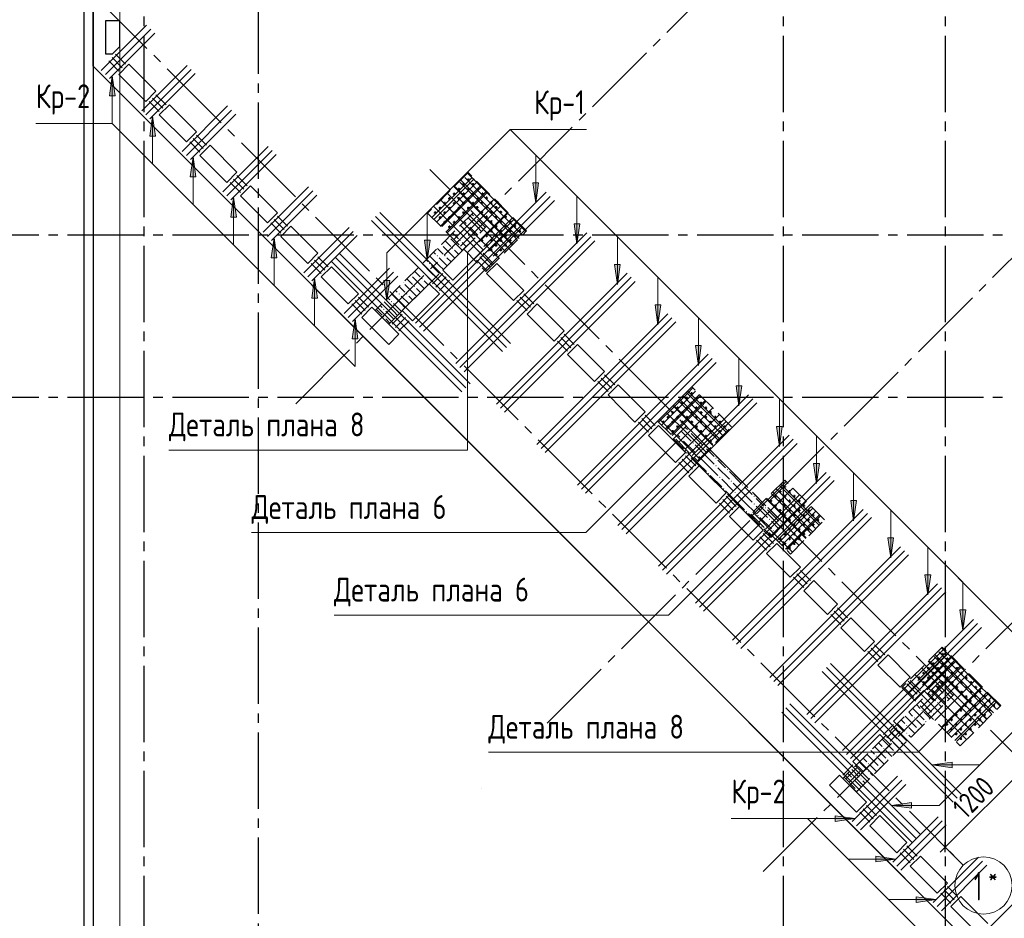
# Model space of a CAD drawing. Header units: millimetres. Extents: x 0 to 43617, y 0 to 59400.
# Tile 4 of 31: x 6624 to 16943, y 11874 to 21288. Entities that reach past the tile are written whole.
import ezdxf

# ---------------------------------------------------------------- set-up
doc = ezdxf.new("R2010")
doc.units = ezdxf.units.MM
doc.linetypes.add('______2', pattern=[270, 200, -70])
doc.linetypes.add('______5', pattern=[1100, 800, -100, 100, -100])
for name, color, linetype, lineweight in [('S1 Стержни арматуры фон', 7, 'Continuous', 25), ('Standard', 7, 'Continuous', 25), ('Вспомогательная арматура', 7, 'Continuous', 25), ('ЖБ Пилон', 180, 'Continuous', 25), ('Оси', 40, '______5', 18), ('Позиционная метка номер позиции', 7, 'Continuous', 13), ('Поперечная арматура', 7, 'Continuous', 25), ('Поперечное армирование AW фон', 7, 'Continuous', 25), ('Примечания', 7, 'Continuous', 25)]:
    doc.layers.add(name, color=color, linetype=linetype, lineweight=lineweight)
doc.layers.add('ЖБ Перекрытие верхний уровень', color=7, linetype='Continuous', lineweight=25, true_color=0xe0e0ff)
doc.styles.add('GOST 2.304-81', font='txt')
doc.styles.add('ISOCPEUR', font='txt')

msp = doc.modelspace()

# ---------------------------------------------------------------- hatches: boundary and pattern name
at = {"layer": 'ЖБ Пилон', "linetype": 'Continuous', "lineweight": 18, "transparency": 33554687}
for points in [[(11394, 19213), (11401, 19220), (11407, 19213), (11401, 19207)], [(11314, 19133), (11321, 19140), (11327, 19133), (11321, 19127)], [(11126, 19015), (11127, 19013), (11121, 19007), (11119, 19009)], [(11234, 19053), (11241, 19060), (11247, 19053), (11241, 19047)], [(11046, 18935), (11047, 18933), (11041, 18927), (11039, 18929)], [(11154, 18893), (11161, 18900), (11167, 18893), (11161, 18887)], [(11234, 18973), (11241, 18980), (11247, 18973), (11241, 18967)], [(10994, 18813), (11001, 18820), (11007, 18813), (11001, 18807)], [(11074, 18813), (11081, 18820), (11087, 18813), (11081, 18807)], [(10914, 18733), (10921, 18740), (10927, 18733), (10921, 18727)], [(10726, 18615), (10727, 18613), (10721, 18607), (10719, 18609)], [(10834, 18653), (10841, 18660), (10847, 18653), (10841, 18647)], [(10834, 18573), (10841, 18580), (10847, 18573), (10841, 18567)], [(10646, 18535), (10647, 18533), (10641, 18527), (10639, 18529)], [(10754, 18493), (10761, 18500), (10767, 18493), (10761, 18487)], [(10594, 18413), (10601, 18420), (10607, 18413), (10601, 18407)], [(10674, 18413), (10681, 18420), (10687, 18413), (10681, 18407)], [(10514, 18333), (10521, 18340), (10527, 18333), (10521, 18327)], [(10434, 18253), (10441, 18260), (10447, 18253), (10441, 18247)], [(10434, 18173), (10441, 18180), (10447, 18173), (10441, 18167)], [(13634, 16973), (13641, 16980), (13647, 16973), (13641, 16967)], [(13554, 16893), (13561, 16900), (13567, 16893), (13561, 16887)], [(13674, 16853), (13681, 16860), (13687, 16853), (13681, 16847)], [(13594, 16773), (13601, 16780), (13607, 16773), (13601, 16767)], [(13714, 16733), (13721, 16740), (13727, 16733), (13721, 16727)], [(13794, 16813), (13801, 16820), (13807, 16813), (13801, 16807)], [(13914, 16693), (13921, 16700), (13927, 16693), (13921, 16687)], [(13914, 16613), (13921, 16620), (13927, 16613), (13921, 16607)], [(13834, 16533), (13841, 16540), (13847, 16533), (13841, 16527)], [(14034, 16573), (14041, 16580), (14047, 16573), (14041, 16567)], [(13954, 16493), (13961, 16500), (13967, 16493), (13961, 16487)], [(14074, 16453), (14081, 16460), (14087, 16453), (14081, 16447)], [(14194, 16413), (14201, 16420), (14207, 16413), (14201, 16407)], [(13994, 16373), (14001, 16380), (14007, 16373), (14001, 16367)], [(14114, 16333), (14121, 16340), (14127, 16333), (14121, 16327)], [(14314, 16293), (14321, 16300), (14327, 16293), (14321, 16287)], [(14314, 16213), (14321, 16220), (14327, 16213), (14321, 16207)], [(14234, 16133), (14241, 16140), (14247, 16133), (14241, 16127)], [(14354, 16093), (14361, 16100), (14367, 16093), (14361, 16087)], [(14434, 16173), (14441, 16180), (14447, 16173), (14441, 16167)], [(14474, 16053), (14481, 16060), (14487, 16053), (14481, 16047)], [(14594, 16013), (14601, 16020), (14607, 16013), (14601, 16007)], [(14394, 15973), (14401, 15980), (14407, 15973), (14401, 15967)], [(14514, 15933), (14521, 15940), (14527, 15933), (14521, 15927)], [(16314, 14293), (16321, 14300), (16327, 14293), (16321, 14287)], [(16154, 14133), (16161, 14140), (16167, 14133), (16161, 14127)], [(16234, 14133), (16241, 14140), (16247, 14133), (16241, 14127)], [(16314, 14213), (16321, 14220), (16327, 14213), (16321, 14207)], [(16074, 14053), (16081, 14060), (16087, 14053), (16081, 14047)], [(15994, 13973), (16001, 13980), (16007, 13973), (16001, 13967)], [(16114, 13933), (16121, 13940), (16127, 13933), (16121, 13927)], [(16194, 14013), (16201, 14020), (16207, 14013), (16201, 14007)], [(15914, 13893), (15921, 13900), (15927, 13893), (15921, 13887)], [(16034, 13853), (16041, 13860), (16047, 13853), (16041, 13847)], [(15754, 13733), (15761, 13740), (15767, 13733), (15761, 13727)], [(15834, 13733), (15841, 13740), (15847, 13733), (15841, 13727)], [(15914, 13813), (15921, 13820), (15927, 13813), (15921, 13807)], [(15674, 13653), (15681, 13660), (15687, 13653), (15681, 13647)], [(15594, 13573), (15601, 13580), (15607, 13573), (15601, 13567)], [(15714, 13533), (15721, 13540), (15727, 13533), (15721, 13527)], [(15794, 13613), (15801, 13620), (15807, 13613), (15801, 13607)], [(15514, 13493), (15521, 13500), (15527, 13493), (15521, 13487)], [(15514, 13413), (15521, 13420), (15527, 13413), (15521, 13407)], [(15634, 13453), (15641, 13460), (15647, 13453), (15641, 13447)], [(15354, 13333), (15361, 13340), (15367, 13333), (15361, 13327)], [(15434, 13333), (15441, 13340), (15447, 13333), (15441, 13327)], [(15394, 13213), (15401, 13220), (15407, 13213), (15401, 13207)]]:
    msp.add_hatch(color=7, dxfattribs=at).paths.add_polyline_path(points, flags=16)
at = {"layer": 'Позиционная метка номер позиции', "linetype": 'Continuous', "lineweight": 13, "transparency": 33554687}
for points in [[(7563, 20491), (7593, 20701), (7623, 20491)], [(7987, 20067), (8017, 20277), (8047, 20067)], [(8411, 19642), (8441, 19852), (8471, 19642)], [(12062, 19580), (12032, 19370), (12002, 19580)], [(8836, 19218), (8866, 19428), (8896, 19218)], [(12494, 19148), (12464, 18938), (12434, 19148)], [(12494, 19148), (12464, 18938), (12434, 19148)], [(9260, 18794), (9290, 19004), (9320, 18794)], [(10925, 18979), (10895, 18769), (10865, 18979)], [(12918, 18724), (12888, 18514), (12858, 18724)], [(9684, 18370), (9714, 18580), (9744, 18370)], [(10501, 18555), (10471, 18345), (10441, 18555)], [(10501, 18555), (10471, 18345), (10441, 18555)], [(13342, 18300), (13312, 18090), (13282, 18300)], [(10109, 17945), (10139, 18155), (10169, 17945)], [(10109, 17945), (10139, 18155), (10169, 17945)], [(13766, 17876), (13736, 17666), (13706, 17876)], [(14191, 17451), (14161, 17241), (14131, 17451)], [(14615, 17027), (14585, 16817), (14555, 17027)], [(15004, 16638), (14974, 16428), (14944, 16638)], [(15393, 16249), (15363, 16039), (15333, 16249)], [(15782, 15860), (15752, 15650), (15722, 15860)], [(16171, 15471), (16141, 15261), (16111, 15471)], [(16538, 15104), (16508, 14894), (16478, 15104)], [(16395, 13450), (16185, 13480), (16395, 13510)], [(15970, 13026), (15760, 13056), (15970, 13086)], [(15970, 13026), (15760, 13056), (15970, 13086)], [(15970, 13026), (15760, 13056), (15970, 13086)], [(15171, 12948), (15381, 12918), (15171, 12888)], [(15171, 12948), (15381, 12918), (15171, 12888)], [(15595, 12524), (15805, 12494), (15595, 12464)], [(16019, 12100), (16229, 12070), (16019, 12040)]]:
    msp.add_hatch(color=7, dxfattribs=at).paths.add_polyline_path(points, flags=16)

# ---------------------------------------------------------------- linework, layer by layer
at = {"layer": 'S1 Стержни арматуры фон', "color": 7, "linetype": 'Continuous', "lineweight": 35, "transparency": 33554687}
for p, q in [((7479, 20757), (7954, 21232)), ((7522, 20714), (7997, 21190)), ((7564, 20672), (8039, 21147)), ((7903, 20333), (8379, 20808)), ((7946, 20290), (8421, 20765)), ((7988, 20248), (8463, 20723)), ((8328, 19908), (8803, 20384)), ((8370, 19866), (8845, 20341)), ((8413, 19823), (8888, 20299)), ((8752, 19484), (9227, 19959)), ((8794, 19442), (9270, 19917)), ((8837, 19399), (9312, 19874)), ((9176, 19060), (9651, 19535)), ((9219, 19017), (9694, 19493)), ((9261, 18975), (9736, 19450)), ((10771, 18109), (12142, 19480)), ((10771, 18109), (12142, 19480)), ((10814, 18067), (12184, 19437)), ((10814, 18067), (12184, 19437)), ((10856, 18025), (12227, 19395)), ((10856, 18025), (12227, 19395)), ((11725, 17855), (10354, 19225)), ((11725, 17855), (10354, 19225)), ((11767, 17897), (10397, 19268)), ((11767, 17897), (10397, 19268)), ((9601, 18636), (10076, 19111)), ((11682, 17812), (10312, 19183)), ((11682, 17812), (10312, 19183)), ((9643, 18593), (10118, 19068)), ((9685, 18551), (10161, 19026)), ((11196, 17685), (12566, 19056)), ((11196, 17685), (12566, 19056)), ((11238, 17643), (12609, 19013)), ((11238, 17643), (12609, 19013)), ((11281, 17600), (12651, 18971)), ((11281, 17600), (12651, 18971)), ((11300, 17431), (9930, 18801)), ((11300, 17431), (9930, 18801)), ((11343, 17473), (9972, 18843)), ((11343, 17473), (9972, 18843)), ((11258, 17388), (9888, 18759)), ((11258, 17388), (9888, 18759)), ((10025, 18211), (10500, 18686)), ((10067, 18169), (10542, 18644)), ((10110, 18126), (10585, 18602)), ((11620, 17261), (12990, 18631)), ((11620, 17261), (12990, 18631)), ((11662, 17218), (13033, 18589)), ((11662, 17218), (13033, 18589)), ((11705, 17176), (13075, 18546)), ((11705, 17176), (13075, 18546)), ((12044, 16837), (13415, 18207)), ((12044, 16837), (13415, 18207)), ((12087, 16794), (13457, 18165)), ((12087, 16794), (13457, 18165)), ((12129, 16752), (13499, 18122)), ((12129, 16752), (13499, 18122)), ((12469, 16412), (13839, 17783)), ((12469, 16412), (13839, 17783)), ((12511, 16370), (13881, 17740)), ((12511, 16370), (13881, 17740)), ((12553, 16328), (13924, 17698)), ((12553, 16328), (13924, 17698)), ((12893, 15988), (14263, 17358)), ((12893, 15988), (14263, 17358)), ((12935, 15946), (14306, 17316)), ((12935, 15946), (14306, 17316)), ((12978, 15903), (14348, 17274)), ((12978, 15903), (14348, 17274)), ((13317, 15564), (14687, 16934)), ((13317, 15564), (14687, 16934)), ((13359, 15521), (14730, 16892)), ((13359, 15521), (14730, 16892)), ((13402, 15479), (14772, 16849)), ((13402, 15479), (14772, 16849)), ((13706, 15175), (15076, 16545)), ((13706, 15175), (15076, 16545)), ((13748, 15133), (15119, 16503)), ((13748, 15133), (15119, 16503)), ((13791, 15090), (15161, 16460)), ((13791, 15090), (15161, 16460)), ((14095, 14786), (15465, 16156)), ((14095, 14786), (15465, 16156)), ((14137, 14744), (15508, 16114)), ((14137, 14744), (15508, 16114)), ((14180, 14701), (15550, 16072)), ((14180, 14701), (15550, 16072)), ((14484, 14397), (15854, 15767)), ((14484, 14397), (15854, 15767)), ((14526, 14355), (15897, 15725)), ((14526, 14355), (15897, 15725)), ((14569, 14312), (15939, 15683)), ((14569, 14312), (15939, 15683)), ((14873, 14008), (16243, 15379)), ((14873, 14008), (16243, 15379)), ((14915, 13966), (16285, 15336)), ((14915, 13966), (16285, 15336)), ((14958, 13923), (16328, 15294)), ((14958, 13923), (16328, 15294)), ((15247, 13633), (16618, 15004)), ((15247, 13633), (16618, 15004)), ((15290, 13591), (16660, 14961)), ((15290, 13591), (16660, 14961)), ((15332, 13549), (16703, 14919)), ((15332, 13549), (16703, 14919)), ((16406, 13089), (15035, 14459)), ((16406, 13089), (15035, 14459)), ((16448, 13131), (15078, 14502)), ((16448, 13131), (15078, 14502)), ((16491, 13174), (15120, 14544)), ((16491, 13174), (15120, 14544)), ((15981, 12665), (14611, 14035)), ((15981, 12665), (14611, 14035)), ((16024, 12707), (14653, 14078)), ((16024, 12707), (14653, 14078)), ((16066, 12750), (14696, 14120)), ((16066, 12750), (14696, 14120)), ((15349, 12887), (15824, 13362)), ((15392, 12844), (15867, 13320)), ((15434, 12802), (15909, 13277)), ((15774, 12463), (16249, 12938)), ((15816, 12420), (16291, 12895)), ((15858, 12378), (16334, 12853)), ((16198, 12038), (16673, 12513)), ((16240, 11996), (16715, 12471)), ((16283, 11953), (16758, 12429)), ((16622, 11614), (17097, 12089))]:
    msp.add_line(p, q, dxfattribs=at)
at = {"layer": 'Standard', "color": 7, "linetype": 'Continuous', "lineweight": 25, "transparency": 33554687}
for p, q in [((7394, 20800), (7394, 28680)), ((7524, 21275), (7524, 20930)), ((7674, 21275), (7524, 21275)), ((7674, 21008), (7674, 21275)), ((7596, 20930), (7674, 21008)), ((7524, 20930), (7596, 20930)), ((18094, 10100), (7394, 20800)), ((7769, 20820), (7663, 20714)), ((8052, 20538), (7769, 20820)), ((7663, 20714), (7946, 20432)), ((7946, 20432), (8052, 20538)), ((8193, 20396), (8087, 20290)), ((8476, 20113), (8193, 20396)), ((8087, 20290), (8370, 20007)), ((8370, 20007), (8476, 20113)), ((8618, 19972), (8512, 19866)), ((8900, 19689), (8618, 19972)), ((8512, 19866), (8794, 19583)), ((8794, 19583), (8900, 19689)), ((9042, 19548), (8936, 19442)), ((9325, 19265), (9042, 19548)), ((8936, 19442), (9219, 19159)), ((9219, 19159), (9325, 19265)), ((9466, 19123), (9360, 19017)), ((9749, 18841), (9466, 19123)), ((9360, 19017), (9643, 18735)), ((11375, 18982), (11057, 18664)), ((11481, 18876), (11375, 18982)), ((9643, 18735), (9749, 18841)), ((11163, 18558), (11481, 18876)), ((9890, 18699), (9784, 18593)), ((10173, 18416), (9890, 18699)), ((11623, 18735), (11517, 18628)), ((11906, 18452), (11623, 18735)), ((9784, 18593), (10067, 18310)), ((11057, 18664), (11163, 18558)), ((11517, 18628), (11800, 18346)), ((10916, 18522), (10633, 18240)), ((11022, 18416), (10916, 18522)), ((10067, 18310), (10173, 18416)), ((10739, 18133), (11022, 18416)), ((11800, 18346), (11906, 18452)), ((10315, 18275), (10209, 18169)), ((10598, 17992), (10315, 18275)), ((12047, 18310), (11941, 18204)), ((12330, 18027), (12047, 18310)), ((10209, 18169), (10491, 17886)), ((10633, 18240), (10739, 18133)), ((11941, 18204), (12224, 17921)), ((10491, 17886), (10598, 17992)), ((12224, 17921), (12330, 18027)), ((12471, 17886), (12365, 17780)), ((12754, 17603), (12471, 17886)), ((12365, 17780), (12648, 17497)), ((12648, 17497), (12754, 17603)), ((12896, 17462), (12790, 17356)), ((13178, 17179), (12896, 17462)), ((12790, 17356), (13072, 17073)), ((13072, 17073), (13178, 17179)), ((13320, 17037), (13214, 16931)), ((13603, 16755), (13320, 17037)), ((13214, 16931), (13497, 16649)), ((13497, 16649), (13603, 16755)), ((13744, 16613), (13638, 16507)), ((14027, 16330), (13744, 16613)), ((13638, 16507), (13921, 16224)), ((13921, 16224), (14027, 16330)), ((14168, 16189), (14062, 16083)), ((14416, 15941), (14168, 16189)), ((14062, 16083), (14310, 15835)), ((14310, 15835), (14416, 15941)), ((14557, 15800), (14451, 15694)), ((14805, 15553), (14557, 15800)), ((14451, 15694), (14699, 15446)), ((14699, 15446), (14805, 15553)), ((14946, 15411), (14840, 15305)), ((15194, 15164), (14946, 15411)), ((14840, 15305), (15088, 15058)), ((15088, 15058), (15194, 15164)), ((15335, 15022), (15229, 14916)), ((15583, 14775), (15335, 15022)), ((15229, 14916), (15477, 14669)), ((15477, 14669), (15583, 14775)), ((15724, 14633), (15618, 14527)), ((15957, 14400), (15724, 14633)), ((15618, 14527), (15851, 14294)), ((15851, 14294), (15957, 14400)), ((16099, 14259), (15781, 13940)), ((16205, 14152), (16099, 14259)), ((15887, 13834), (16205, 14152)), ((15781, 13940), (15887, 13834)), ((15639, 13799), (15356, 13516)), ((15745, 13693), (15639, 13799)), ((15462, 13410), (15745, 13693)), ((15356, 13516), (15462, 13410)), ((15215, 13375), (15109, 13269)), ((15498, 13092), (15215, 13375)), ((15109, 13269), (15392, 12986)), ((15392, 12986), (15498, 13092)), ((15639, 12950), (15533, 12844)), ((15922, 12668), (15639, 12950)), ((15533, 12844), (15816, 12561)), ((15816, 12561), (15922, 12668)), ((16324, 12566), (16324, 12672)), ((16063, 12526), (15957, 12420)), ((16346, 12243), (16063, 12526)), ((15957, 12420), (16240, 12137)), ((16240, 12137), (16346, 12243)), ((16488, 12102), (16382, 11996)), ((16771, 11819), (16488, 12102)), ((16382, 11996), (16664, 11713))]:
    msp.add_line(p, q, dxfattribs=at)
at = {"layer": 'Standard', "color": 7, "linetype": 'Continuous', "lineweight": 13, "transparency": 33554687}
for q in [(17173, 13468), (16271, 12566)]:
    msp.add_line((16324, 12619), q, dxfattribs=at)
at = {"layer": 'Standard', "color": 251, "linetype": 'Continuous', "lineweight": -3, "true_color": 0x656565, "transparency": 33554687}
for q in [(16236, 12707), (16412, 12531), (16443, 12501)]:
    msp.add_line((16324, 12619), q, dxfattribs=at)
at = {"layer": 'Standard', "color": 254, "linetype": 'Continuous', "lineweight": 25, "true_color": 0xc4c4ff, "transparency": 33554687}
msp.add_lwpolyline([(7294, 10000), (33174, 10000), (33174, 57320), (7294, 57320), (7294, 10000)], dxfattribs=at)
at = {"layer": 'Standard', "color": 7, "linetype": 'Continuous', "lineweight": 25, "transparency": 33554687}
msp.add_lwpolyline([(7394, 10100), (33074, 10100), (33074, 57220), (7394, 57220), (7394, 10100)], dxfattribs=at)
at = {"layer": 'Standard', "color": 7, "linetype": 'Continuous', "lineweight": 13, "transparency": 33554687}
msp.add_lwpolyline([(7674, 10380), (33074, 10380), (33074, 57220), (7674, 57220), (7674, 10380)], dxfattribs=at)
at = {"layer": 'Вспомогательная арматура', "color": 7, "linetype": 'Continuous', "lineweight": 25, "transparency": 33554687}
for p, q in [((11365, 19636), (10948, 19219)), ((11888, 19035), (11287, 19636)), ((11414, 19587), (10997, 19169)), ((11464, 19537), (11047, 19120)), ((11789, 18936), (11188, 19537)), ((11838, 18986), (11237, 19587)), ((11513, 19488), (11096, 19070)), ((11739, 19261), (11439, 18961)), ((11789, 19212), (11488, 18911)), ((11838, 19162), (11538, 18862)), ((11888, 19113), (11587, 18812)), ((13355, 17045), (13705, 17395)), ((13405, 16995), (13755, 17345)), ((13578, 17345), (13988, 16935)), ((13627, 17395), (14038, 16984)), ((13454, 16946), (13804, 17296)), ((13479, 17246), (13889, 16836)), ((13528, 17296), (13939, 16885)), ((15013, 16009), (14603, 16419)), ((14914, 15910), (14504, 16320)), ((14964, 15959), (14554, 16369)), ((14865, 15860), (14455, 16270)), ((14564, 15835), (14914, 16185)), ((14614, 15786), (14964, 16136)), ((14663, 15736), (15013, 16086)), ((16336, 14665), (16035, 14365)), ((16258, 14665), (16859, 14064)), ((16385, 14616), (16085, 14315)), ((16435, 14566), (16134, 14266)), ((16159, 14566), (16760, 13965)), ((16208, 14616), (16809, 14015)), ((16484, 14517), (16184, 14216)), ((16710, 14290), (16293, 13873)), ((16760, 14241), (16343, 13824)), ((16809, 14191), (16392, 13774)), ((16859, 14142), (16442, 13725))]:
    msp.add_line(p, q, dxfattribs=at)
at = {"layer": 'ЖБ Перекрытие верхний уровень', "color": 7, "linetype": 'Continuous', "lineweight": 18, "transparency": 33554687}
for p, q in [((7394, 28680), (7394, 20800)), ((7524, 20930), (7524, 21275)), ((7524, 21275), (7674, 21275)), ((7674, 21275), (7674, 21008)), ((7674, 21008), (7596, 20930)), ((7596, 20930), (7524, 20930)), ((7394, 20800), (10527, 17667)), ((7663, 20714), (7769, 20820)), ((7769, 20820), (8052, 20538)), ((7946, 20432), (7663, 20714)), ((8052, 20538), (7946, 20432)), ((8087, 20290), (8193, 20396)), ((8193, 20396), (8476, 20113)), ((8370, 20007), (8087, 20290)), ((8476, 20113), (8370, 20007)), ((8512, 19866), (8618, 19972)), ((8618, 19972), (8900, 19689)), ((8794, 19583), (8512, 19866)), ((8900, 19689), (8794, 19583)), ((8936, 19442), (9042, 19548)), ((9042, 19548), (9325, 19265)), ((9219, 19159), (8936, 19442)), ((9325, 19265), (9219, 19159)), ((9360, 19017), (9466, 19123)), ((9466, 19123), (9749, 18841)), ((9643, 18734), (9360, 19017)), ((11057, 18664), (11375, 18982)), ((11375, 18982), (11481, 18876)), ((9749, 18841), (9643, 18734)), ((11481, 18876), (11163, 18558)), ((9784, 18593), (9890, 18699)), ((9890, 18699), (10173, 18416)), ((11517, 18628), (11623, 18734)), ((11623, 18734), (11906, 18452)), ((10067, 18310), (9784, 18593)), ((11163, 18558), (11057, 18664)), ((11800, 18346), (11517, 18628)), ((10633, 18240), (10916, 18522)), ((10916, 18522), (11022, 18416)), ((10173, 18416), (10067, 18310)), ((11022, 18416), (10739, 18133)), ((11906, 18452), (11800, 18346)), ((10209, 18169), (10315, 18275)), ((10315, 18275), (10598, 17992)), ((11941, 18204), (12047, 18310)), ((12047, 18310), (12330, 18027)), ((10491, 17886), (10209, 18169)), ((10739, 18133), (10633, 18240)), ((12224, 17921), (11941, 18204)), ((10598, 17992), (10491, 17886)), ((12330, 18027), (12224, 17921)), ((12365, 17780), (12471, 17886)), ((12471, 17886), (12754, 17603)), ((12648, 17497), (12365, 17780)), ((10527, 17667), (15264, 12929)), ((12754, 17603), (12648, 17497)), ((12790, 17356), (12896, 17462)), ((12896, 17462), (13178, 17179)), ((13072, 17073), (12790, 17356)), ((13178, 17179), (13072, 17073)), ((13214, 16931), (13320, 17037)), ((13320, 17037), (13603, 16755)), ((13497, 16649), (13214, 16931)), ((13603, 16755), (13497, 16649)), ((13638, 16507), (13744, 16613)), ((13744, 16613), (14027, 16330)), ((13921, 16224), (13638, 16507)), ((14027, 16330), (13921, 16224)), ((14062, 16083), (14168, 16189)), ((14168, 16189), (14416, 15941)), ((14310, 15835), (14062, 16083)), ((14416, 15941), (14310, 15835)), ((14451, 15694), (14557, 15800)), ((14557, 15800), (14805, 15553)), ((14699, 15446), (14451, 15694)), ((14805, 15553), (14699, 15446)), ((14840, 15305), (14946, 15411)), ((14946, 15411), (15194, 15164)), ((15088, 15058), (14840, 15305)), ((15194, 15164), (15088, 15058)), ((15229, 14916), (15335, 15022)), ((15335, 15022), (15583, 14775)), ((15477, 14669), (15229, 14916)), ((15583, 14775), (15477, 14669)), ((15618, 14527), (15724, 14633)), ((15724, 14633), (15957, 14400)), ((15851, 14294), (15618, 14527)), ((15957, 14400), (15851, 14294)), ((15781, 13940), (16099, 14259)), ((16099, 14259), (16205, 14152)), ((16205, 14152), (15887, 13834)), ((15887, 13834), (15781, 13940)), ((15356, 13516), (15639, 13799)), ((15639, 13799), (15745, 13693)), ((15745, 13693), (15462, 13410)), ((15462, 13410), (15356, 13516)), ((15109, 13269), (15215, 13375)), ((15215, 13375), (15498, 13092)), ((15392, 12986), (15109, 13269)), ((15498, 13092), (15392, 12986)), ((15264, 12929), (18094, 10100)), ((15533, 12844), (15639, 12950)), ((15639, 12950), (15922, 12668)), ((15816, 12561), (15533, 12844)), ((15922, 12668), (15816, 12561)), ((15957, 12420), (16063, 12526)), ((16063, 12526), (16346, 12243)), ((16240, 12137), (15957, 12420)), ((16346, 12243), (16240, 12137)), ((16382, 11996), (16488, 12102)), ((16488, 12102), (16771, 11819)), ((16664, 11713), (16382, 11996))]:
    msp.add_line(p, q, dxfattribs=at)
at = {"layer": 'ЖБ Пилон', "color": 253, "linetype": '______2', "lineweight": 13, "true_color": 0xa0a0a0, "transparency": 33554687}
for p, q in [((11375, 19265), (10350, 18240)), ((11517, 19123), (11375, 19265)), ((10491, 18098), (11517, 19123)), ((10350, 18240), (10491, 18098)), ((13610, 17030), (13469, 16889)), ((14635, 16005), (13610, 17030)), ((13469, 16889), (14494, 15863)), ((14494, 15863), (14635, 16005)), ((16276, 14365), (15250, 13339)), ((16417, 14223), (16276, 14365)), ((15392, 13198), (16417, 14223)), ((15250, 13339), (15392, 13198))]:
    msp.add_line(p, q, dxfattribs=at)
at = {"layer": 'ЖБ Пилон', "color": 9, "linetype": 'Continuous', "lineweight": 18, "true_color": 0xc7c7c7, "transparency": 33554687}
for p, q in [((11421, 19113), (11322, 19212)), ((11362, 19252), (11381, 19233)), ((11202, 19092), (11221, 19073)), ((11341, 19033), (11242, 19132)), ((11282, 19172), (11301, 19153)), ((11341, 19113), (11421, 19033)), ((11421, 19193), (11501, 19113)), ((11421, 19113), (11464, 19070)), ((11141, 18993), (11261, 18873)), ((11181, 19033), (11162, 19052)), ((11221, 18993), (11181, 19033)), ((11261, 19033), (11341, 18953)), ((11341, 19033), (11384, 18990)), ((11421, 19033), (11424, 19030)), ((11021, 18873), (11002, 18892)), ((11061, 18913), (11181, 18793)), ((11082, 18972), (11141, 18913)), ((11261, 18953), (11304, 18910)), ((11021, 18713), (10922, 18812)), ((10962, 18852), (10981, 18833)), ((11061, 18833), (11021, 18873)), ((11021, 18793), (11101, 18713)), ((11101, 18793), (11144, 18750)), ((11181, 18873), (11224, 18830)), ((10802, 18692), (10821, 18673)), ((10941, 18633), (10842, 18732)), ((10882, 18772), (10901, 18753)), ((10941, 18713), (11021, 18633)), ((11021, 18713), (11064, 18670)), ((10741, 18593), (10861, 18473)), ((10781, 18633), (10762, 18652)), ((10821, 18593), (10781, 18633)), ((10861, 18633), (10941, 18553)), ((10941, 18633), (10984, 18590)), ((11021, 18633), (11024, 18630)), ((10621, 18473), (10602, 18492)), ((10661, 18433), (10621, 18473)), ((10661, 18513), (10781, 18393)), ((10682, 18572), (10741, 18513)), ((10781, 18473), (10824, 18430)), ((10861, 18553), (10904, 18510)), ((10482, 18372), (10501, 18353)), ((10621, 18313), (10522, 18412)), ((10562, 18452), (10581, 18433)), ((10621, 18393), (10701, 18313)), ((10701, 18393), (10744, 18350)), ((10402, 18292), (10421, 18273)), ((10541, 18233), (10442, 18332)), ((10541, 18313), (10621, 18233)), ((10621, 18313), (10664, 18270)), ((10381, 18233), (10362, 18252)), ((10421, 18193), (10381, 18233)), ((10461, 18233), (10541, 18153)), ((10541, 18233), (10584, 18190)), ((10621, 18233), (10624, 18230)), ((10461, 18153), (10504, 18110)), ((13517, 16937), (13541, 16913)), ((13557, 16977), (13661, 16873)), ((13621, 16993), (13597, 17017)), ((13661, 16953), (13781, 16833)), ((13477, 16897), (13581, 16793)), ((13581, 16873), (13701, 16753)), ((13821, 16713), (13701, 16833)), ((13741, 16633), (13621, 16753)), ((13821, 16793), (13901, 16713)), ((13741, 16713), (13821, 16633)), ((13741, 16633), (13821, 16553)), ((13821, 16713), (13901, 16633)), ((13821, 16633), (13941, 16513)), ((13981, 16633), (13941, 16673)), ((14021, 16593), (13981, 16633)), ((13861, 16513), (13981, 16393)), ((13941, 16593), (14061, 16473)), ((14061, 16553), (14181, 16433)), ((13981, 16473), (14101, 16353)), ((14221, 16313), (14101, 16433)), ((14141, 16233), (14021, 16353)), ((14141, 16313), (14221, 16233)), ((14221, 16393), (14301, 16313)), ((14221, 16313), (14301, 16233)), ((14141, 16233), (14221, 16153)), ((14221, 16233), (14341, 16113)), ((14381, 16233), (14341, 16273)), ((14421, 16193), (14381, 16233)), ((14261, 16113), (14381, 15993)), ((14341, 16193), (14461, 16073)), ((14461, 16153), (14581, 16033)), ((14381, 16073), (14501, 15953)), ((14582, 15952), (14501, 16033)), ((14502, 15872), (14421, 15953)), ((14541, 15913), (14542, 15912)), ((14621, 15993), (14622, 15992)), ((16263, 14352), (16301, 14313)), ((16183, 14272), (16221, 14233)), ((16223, 14312), (16301, 14233)), ((16381, 14233), (16341, 14273)), ((16063, 14152), (16181, 14033)), ((16103, 14192), (16141, 14153)), ((16143, 14232), (16221, 14153)), ((16221, 14233), (16324, 14130)), ((16341, 14193), (16364, 14170)), ((16404, 14210), (16381, 14233)), ((15983, 14072), (16101, 13953)), ((16023, 14112), (16061, 14073)), ((16221, 14073), (16181, 14113)), ((16244, 14050), (16221, 14073)), ((16261, 14113), (16284, 14090)), ((15863, 13952), (15901, 13913)), ((15903, 13992), (16021, 13873)), ((15943, 14032), (15981, 13993)), ((16084, 13890), (16021, 13953)), ((16164, 13970), (16101, 14033)), ((15743, 13832), (15821, 13753)), ((15783, 13872), (15821, 13833)), ((15821, 13833), (15924, 13730)), ((15823, 13912), (15901, 13833)), ((15981, 13833), (15941, 13873)), ((16004, 13810), (15981, 13833)), ((15663, 13752), (15781, 13633)), ((15703, 13792), (15741, 13753)), ((15941, 13793), (15964, 13770)), ((15543, 13632), (15581, 13593)), ((15583, 13672), (15701, 13553)), ((15623, 13712), (15661, 13673)), ((15764, 13570), (15701, 13633)), ((15821, 13673), (15781, 13713)), ((15844, 13650), (15821, 13673)), ((15861, 13713), (15884, 13690)), ((15463, 13552), (15501, 13513)), ((15503, 13592), (15621, 13473)), ((15684, 13490), (15621, 13553)), ((15343, 13432), (15421, 13353)), ((15383, 13472), (15421, 13433)), ((15421, 13433), (15524, 13330)), ((15423, 13512), (15501, 13433)), ((15581, 13433), (15541, 13473)), ((15604, 13410), (15581, 13433)), ((15263, 13352), (15381, 13233)), ((15303, 13392), (15341, 13353)), ((15421, 13273), (15381, 13313)), ((15461, 13313), (15484, 13290)), ((15541, 13393), (15564, 13370)), ((15444, 13250), (15421, 13273))]:
    msp.add_line(p, q, dxfattribs=at)
at = {"layer": 'Оси', "color": 8, "linetype": '______5', "lineweight": -3, "transparency": 33554687}
for p, q in [((9124, 57820), (9124, 7100)), ((7924, 57420), (7924, 7100)), ((14624, 57420), (14624, 7100)), ((16324, 57420), (16324, 7100)), ((9516, 17264), (28172, 35920)), ((12153, 13919), (31163, 32929)), ((14416, 12363), (33072, 31020)), ((16513, 12430), (7200, 21743)), ((17362, 13278), (10923, 19717)), ((33224, 19030), (4600, 19030)), ((33224, 17330), (4600, 17330)), ((9516, 17264), (9516, 17264)), ((9516, 17264), (9516, 17264)), ((11467, 13233), (11467, 13233)), ((11467, 13233), (11467, 13233))]:
    msp.add_line(p, q, dxfattribs=at)
at = {"layer": 'Оси', "color": 7, "linetype": 'Continuous', "lineweight": 13, "transparency": 33554687}
msp.add_circle((16725, 12218), 300, dxfattribs=at)
at = {"layer": 'Позиционная метка номер позиции', "color": 7, "linetype": 'Continuous', "lineweight": 13, "transparency": 33554687}
for p, q in [((7563, 20491), (7593, 20701)), ((7593, 20701), (7593, 20701)), ((7593, 20701), (7593, 20701)), ((7593, 20701), (7593, 20701)), ((7593, 20701), (7623, 20491)), ((7623, 20491), (7563, 20491)), ((7593, 20491), (7593, 20476)), ((7987, 20067), (8017, 20277)), ((8017, 20277), (8017, 19777)), ((8017, 20277), (8017, 20277)), ((8017, 20277), (8017, 20277)), ((8017, 20277), (8017, 20277)), ((8017, 20277), (8047, 20067)), ((8047, 20067), (7987, 20067)), ((8017, 20067), (8017, 20052)), ((8411, 19642), (8441, 19852)), ((8441, 19852), (8441, 19352)), ((8441, 19852), (8441, 19852)), ((8441, 19852), (8441, 19852)), ((8441, 19852), (8441, 19852)), ((8441, 19852), (8471, 19642)), ((12032, 19370), (12032, 19870)), ((8471, 19642), (8411, 19642)), ((8441, 19642), (8441, 19627)), ((12032, 19370), (12002, 19580)), ((12002, 19580), (12062, 19580)), ((12032, 19580), (12032, 19595)), ((12062, 19580), (12032, 19370)), ((8836, 19218), (8866, 19428)), ((8866, 19428), (8866, 18928)), ((8866, 19428), (8866, 19428)), ((8866, 19428), (8866, 19428)), ((8866, 19428), (8866, 19428)), ((8866, 19428), (8896, 19218)), ((12464, 18938), (12464, 19438)), ((12032, 19370), (12032, 19370)), ((12032, 19370), (12032, 19370)), ((12032, 19370), (12032, 19370)), ((8896, 19218), (8836, 19218)), ((8866, 19218), (8866, 19203)), ((10895, 18769), (10895, 19269)), ((12464, 18938), (12434, 19148)), ((12434, 19148), (12494, 19148)), ((12464, 18938), (12434, 19148)), ((12434, 19148), (12494, 19148)), ((12464, 19148), (12464, 19163)), ((12464, 19148), (12464, 19163)), ((12494, 19148), (12464, 18938)), ((12494, 19148), (12464, 18938)), ((9260, 18794), (9290, 19004)), ((9290, 19004), (9290, 18504)), ((9290, 19004), (9290, 19004)), ((9290, 19004), (9290, 19004)), ((9290, 19004), (9290, 19004)), ((9290, 19004), (9320, 18794)), ((10895, 18979), (10895, 18994)), ((12888, 18514), (12888, 19014)), ((10895, 18769), (10865, 18979)), ((10865, 18979), (10925, 18979)), ((10925, 18979), (10895, 18769)), ((12464, 18938), (12464, 18938)), ((12464, 18938), (12464, 18938)), ((12464, 18938), (12464, 18938)), ((12464, 18938), (12464, 18938)), ((12464, 18938), (12464, 18938)), ((12464, 18938), (12464, 18938)), ((9320, 18794), (9260, 18794)), ((9290, 18794), (9290, 18779)), ((10471, 18345), (10471, 18845)), ((10895, 18769), (10895, 18769)), ((10895, 18769), (10895, 18769)), ((10895, 18769), (10895, 18769)), ((12888, 18514), (12858, 18724)), ((12858, 18724), (12918, 18724)), ((12888, 18724), (12888, 18739)), ((12918, 18724), (12888, 18514)), ((9684, 18370), (9714, 18580)), ((9714, 18580), (9714, 18080)), ((9714, 18580), (9714, 18580)), ((9714, 18580), (9714, 18580)), ((9714, 18580), (9714, 18580)), ((9714, 18580), (9744, 18370)), ((13312, 18090), (13312, 18590)), ((10471, 18345), (10441, 18555)), ((10441, 18555), (10501, 18555)), ((10471, 18345), (10441, 18555)), ((10441, 18555), (10501, 18555)), ((10471, 18555), (10471, 18570)), ((10471, 18555), (10471, 18570)), ((10501, 18555), (10471, 18345)), ((10501, 18555), (10471, 18345)), ((12888, 18514), (12888, 18514)), ((12888, 18514), (12888, 18514)), ((12888, 18514), (12888, 18514)), ((9744, 18370), (9684, 18370)), ((9714, 18370), (9714, 18355)), ((10471, 18345), (10471, 18345)), ((10471, 18345), (10471, 18345)), ((10471, 18345), (10471, 18345)), ((10471, 18345), (10471, 18345)), ((10471, 18345), (10471, 18345)), ((10471, 18345), (10471, 18345)), ((13312, 18090), (13282, 18300)), ((13282, 18300), (13342, 18300)), ((13312, 18300), (13312, 18315)), ((13342, 18300), (13312, 18090)), ((13736, 17666), (13736, 18166)), ((10109, 17945), (10139, 18155)), ((10109, 17945), (10139, 18155)), ((10139, 18155), (10139, 17655)), ((10139, 18155), (10139, 18155)), ((10139, 18155), (10139, 18155)), ((10139, 18155), (10139, 18155)), ((10139, 18155), (10169, 17945)), ((10139, 18155), (10139, 18155)), ((10139, 18155), (10139, 18155)), ((10139, 18155), (10139, 18155)), ((10139, 18155), (10169, 17945)), ((13312, 18090), (13312, 18090)), ((13312, 18090), (13312, 18090)), ((13312, 18090), (13312, 18090)), ((10169, 17945), (10109, 17945)), ((10169, 17945), (10109, 17945)), ((10139, 17945), (10139, 17930)), ((10139, 17945), (10139, 17930)), ((13736, 17666), (13706, 17876)), ((13706, 17876), (13766, 17876)), ((13736, 17876), (13736, 17891)), ((13766, 17876), (13736, 17666)), ((13736, 17666), (13736, 17666)), ((13736, 17666), (13736, 17666)), ((13736, 17666), (13736, 17666)), ((14161, 17241), (14161, 17741)), ((14161, 17241), (14131, 17451)), ((14131, 17451), (14191, 17451)), ((14161, 17451), (14161, 17466)), ((14191, 17451), (14161, 17241)), ((14161, 17241), (14161, 17241)), ((14161, 17241), (14161, 17241)), ((14161, 17241), (14161, 17241)), ((14585, 16817), (14585, 17317)), ((14585, 16817), (14555, 17027)), ((14555, 17027), (14615, 17027)), ((14585, 17027), (14585, 17042)), ((14615, 17027), (14585, 16817)), ((14585, 16817), (14585, 16817)), ((14585, 16817), (14585, 16817)), ((14585, 16817), (14585, 16817)), ((14974, 16428), (14944, 16638)), ((14944, 16638), (15004, 16638)), ((14974, 16638), (14974, 16653)), ((15004, 16638), (14974, 16428)), ((15363, 16039), (15363, 16539)), ((14974, 16428), (14974, 16428)), ((14974, 16428), (14974, 16428)), ((14974, 16428), (14974, 16428)), ((15363, 16039), (15333, 16249)), ((15333, 16249), (15393, 16249)), ((15363, 16249), (15363, 16264)), ((15393, 16249), (15363, 16039)), ((15752, 15650), (15752, 16150)), ((15363, 16039), (15363, 16039)), ((15363, 16039), (15363, 16039)), ((15363, 16039), (15363, 16039)), ((15752, 15650), (15722, 15860)), ((15722, 15860), (15782, 15860)), ((15752, 15860), (15752, 15875)), ((15782, 15860), (15752, 15650)), ((16141, 15261), (16141, 15761)), ((15752, 15650), (15752, 15650)), ((15752, 15650), (15752, 15650)), ((15752, 15650), (15752, 15650)), ((16141, 15471), (16141, 15486)), ((16141, 15261), (16111, 15471)), ((16111, 15471), (16171, 15471)), ((16171, 15471), (16141, 15261)), ((16141, 15261), (16141, 15261)), ((16141, 15261), (16141, 15261)), ((16141, 15261), (16141, 15261)), ((16508, 14894), (16478, 15104)), ((16478, 15104), (16538, 15104)), ((16508, 15104), (16508, 15119)), ((16538, 15104), (16508, 14894)), ((16508, 14894), (16508, 14894)), ((16508, 14894), (16508, 14894)), ((16508, 14894), (16508, 14894)), ((16185, 13480), (16395, 13510)), ((16185, 13480), (16685, 13480)), ((16185, 13480), (16185, 13480)), ((16185, 13480), (16185, 13480)), ((16185, 13480), (16185, 13480)), ((16395, 13450), (16185, 13480)), ((16395, 13510), (16395, 13450)), ((16395, 13480), (16410, 13480)), ((15760, 13056), (15970, 13086)), ((15760, 13056), (15970, 13086)), ((15760, 13056), (15970, 13086)), ((15760, 13056), (16260, 13056)), ((15760, 13056), (15760, 13056)), ((15760, 13056), (15760, 13056)), ((15760, 13056), (15760, 13056)), ((15970, 13026), (15760, 13056)), ((15760, 13056), (16260, 13056)), ((15760, 13056), (15760, 13056)), ((15760, 13056), (15760, 13056)), ((15760, 13056), (15760, 13056)), ((15970, 13026), (15760, 13056)), ((15760, 13056), (15760, 13056)), ((15760, 13056), (15760, 13056)), ((15760, 13056), (15760, 13056)), ((15970, 13026), (15760, 13056)), ((15970, 13086), (15970, 13026)), ((15970, 13086), (15970, 13026)), ((15970, 13086), (15970, 13026)), ((15970, 13056), (15985, 13056)), ((15970, 13056), (15985, 13056)), ((15970, 13056), (15985, 13056)), ((15381, 12918), (14881, 12918)), ((15171, 12918), (15156, 12918)), ((15171, 12918), (15156, 12918)), ((15171, 12888), (15171, 12948)), ((15171, 12948), (15381, 12918)), ((15171, 12888), (15171, 12948)), ((15171, 12948), (15381, 12918)), ((15381, 12918), (15171, 12888)), ((15381, 12918), (15171, 12888)), ((15381, 12918), (15381, 12918)), ((15381, 12918), (15381, 12918)), ((15381, 12918), (15381, 12918)), ((15381, 12918), (15381, 12918)), ((15381, 12918), (15381, 12918)), ((15381, 12918), (15381, 12918)), ((15805, 12494), (15305, 12494)), ((15595, 12494), (15580, 12494)), ((15595, 12464), (15595, 12524)), ((15595, 12524), (15805, 12494)), ((15805, 12494), (15595, 12464)), ((15805, 12494), (15805, 12494)), ((15805, 12494), (15805, 12494)), ((15805, 12494), (15805, 12494)), ((16019, 12040), (16019, 12100)), ((16019, 12100), (16229, 12070)), ((16229, 12070), (15729, 12070)), ((16019, 12070), (16004, 12070)), ((16229, 12070), (16019, 12040)), ((16229, 12070), (16229, 12070)), ((16229, 12070), (16229, 12070)), ((16229, 12070), (16229, 12070))]:
    msp.add_line(p, q, dxfattribs=at)
for points in [[(7593, 20701), (7593, 20201), (6793, 20201)], [(10139, 18155), (10139, 17655), (7593, 20201), (6793, 20201)], [(10471, 18345), (10471, 18845), (11764, 20138), (12564, 20138)], [(12464, 18938), (12464, 19438), (11764, 20138), (12564, 20138)], [(14974, 16428), (14974, 16928), (11764, 20138), (12564, 20138)], [(15760, 13056), (16260, 13056), (17553, 14349), (15363, 16539), (11764, 20138)], [(16508, 14894), (16508, 15394), (15363, 16539), (11764, 20138)], [(17927, 10373), (17427, 10373), (14881, 12918), (14081, 12918)], [(19754, 10182), (19254, 9682), (18118, 9682), (14881, 12918), (14081, 12918)], [(15381, 12918), (14881, 12918), (14081, 12918)]]:
    msp.add_lwpolyline(points, dxfattribs=at)
at = {"layer": 'Поперечная арматура', "color": 7, "linetype": 'Continuous', "lineweight": 50, "transparency": 33554687}
for centre in [(11326, 19611), (11227, 19512), (11276, 19562), (11326, 19512), (11375, 19562), (11425, 19512), (11128, 19413), (11177, 19463), (11227, 19413), (11276, 19463), (11326, 19413), (11375, 19463), (11425, 19413), (11474, 19463), (11517, 19420), (11029, 19314), (11078, 19364), (11128, 19314), (11177, 19364), (11227, 19314), (11276, 19364), (11326, 19314), (11375, 19364), (11418, 19321), (11467, 19371), (11517, 19321), (11566, 19371), (11616, 19321), (10979, 19265), (11029, 19215), (11078, 19265), (11128, 19215), (11177, 19265), (11227, 19215), (11276, 19265), (11467, 19272), (11517, 19222), (11566, 19272), (11616, 19222), (11665, 19272), (11715, 19222), (11078, 19166), (11128, 19116), (11177, 19166), (11566, 19173), (11616, 19123), (11665, 19173), (11715, 19123), (11764, 19173), (11814, 19123), (11517, 19024), (11566, 19074), (11616, 19024), (11665, 19074), (11715, 19024), (11764, 19074), (11814, 19024), (11863, 19074), (11467, 18975), (11517, 18925), (11566, 18975), (11616, 18925), (11665, 18975), (11715, 18925), (11764, 18975), (11566, 18876), (11616, 18826), (11665, 18876), (13666, 17370), (13567, 17271), (13617, 17320), (13666, 17271), (13716, 17320), (13765, 17271), (13468, 17172), (13518, 17221), (13567, 17172), (13617, 17221), (13666, 17172), (13716, 17221), (13765, 17172), (13815, 17221), (13864, 17172), (13369, 17073), (13419, 17122), (13419, 17023), (13468, 17073), (13518, 17122), (13518, 17023), (13567, 17073), (13617, 17122), (13666, 17073), (13716, 17122), (13716, 17023), (13765, 17073), (13815, 17122), (13815, 17023), (13864, 17073), (13914, 17122), (13914, 17023), (13963, 17073), (14013, 17023), (13468, 16974), (13765, 16974), (13815, 16924), (13864, 16974), (13914, 16924), (13963, 16974), (13864, 16875), (14593, 16344), (14642, 16394), (14692, 16344), (14494, 16246), (14543, 16295), (14543, 16196), (14593, 16246), (14642, 16295), (14642, 16196), (14692, 16246), (14741, 16295), (14741, 16196), (14791, 16246), (14840, 16196), (14593, 16147), (14642, 16097), (14692, 16147), (14741, 16097), (14791, 16147), (14840, 16097), (14890, 16147), (14939, 16097), (14692, 16048), (14741, 15998), (14791, 16048), (14840, 15998), (14890, 16048), (14939, 15998), (14989, 16048), (14642, 15899), (14692, 15949), (14741, 15899), (14791, 15949), (14840, 15899), (14890, 15949), (14593, 15850), (14642, 15800), (14692, 15850), (14741, 15800), (14791, 15850), (14692, 15751), (16247, 14591), (16297, 14640), (16346, 14591), (16099, 14442), (16148, 14492), (16198, 14541), (16198, 14442), (16247, 14492), (16297, 14541), (16297, 14442), (16346, 14492), (16396, 14541), (16396, 14442), (16445, 14492), (16495, 14442), (16049, 14393), (16099, 14343), (16148, 14393), (16198, 14343), (16247, 14393), (16297, 14343), (16346, 14393), (16396, 14343), (16445, 14393), (16495, 14343), (16544, 14393), (16594, 14343), (16148, 14294), (16198, 14244), (16247, 14294), (16445, 14294), (16495, 14244), (16544, 14294), (16594, 14244), (16643, 14294), (16686, 14251), (16544, 14195), (16587, 14152), (16636, 14202), (16686, 14152), (16735, 14202), (16785, 14152), (16488, 14053), (16537, 14103), (16587, 14053), (16636, 14103), (16686, 14053), (16735, 14103), (16785, 14053), (16834, 14103), (16389, 13954), (16438, 14004), (16488, 13954), (16537, 14004), (16587, 13954), (16636, 14004), (16686, 13954), (16735, 14004), (16339, 13905), (16389, 13855), (16438, 13905), (16488, 13855), (16537, 13905), (16587, 13855), (16636, 13905), (16438, 13806), (16488, 13756), (16537, 13806)]:
    msp.add_circle(centre, 5, dxfattribs=at)
at = {"layer": 'Поперечное армирование AW фон', "color": 7, "linetype": 'Continuous', "lineweight": 35, "transparency": 33554687}
for p, q in [((7557, 20856), (7663, 20750)), ((7592, 20891), (7698, 20785)), ((7628, 20927), (7734, 20820)), ((8017, 20467), (8123, 20361)), ((8052, 20502), (8158, 20396)), ((7981, 20432), (8087, 20326)), ((8441, 20043), (8547, 19937)), ((8476, 20078), (8582, 19972)), ((8405, 20007), (8512, 19901)), ((8865, 19618), (8971, 19512)), ((8900, 19654), (9007, 19548)), ((8830, 19583), (8936, 19477)), ((9289, 19194), (9395, 19088)), ((9325, 19229), (9431, 19123)), ((9254, 19159), (9360, 19053)), ((9749, 18805), (9855, 18699)), ((11446, 18805), (11552, 18699)), ((11481, 18841), (11587, 18735)), ((9678, 18735), (9784, 18628)), ((9714, 18770), (9820, 18664)), ((11411, 18770), (11517, 18664)), ((11057, 18628), (10951, 18522)), ((11092, 18593), (10986, 18487)), ((11128, 18558), (11022, 18452)), ((10173, 18381), (10279, 18275)), ((11870, 18381), (11976, 18275)), ((11906, 18416), (12012, 18310)), ((10103, 18310), (10209, 18204)), ((10138, 18346), (10244, 18240)), ((11835, 18346), (11941, 18240)), ((10633, 18204), (10527, 18098)), ((10668, 18169), (10562, 18063)), ((10704, 18133), (10598, 18027)), ((12295, 17957), (12401, 17851)), ((12330, 17992), (12436, 17886)), ((12259, 17921), (12365, 17815)), ((12754, 17568), (12860, 17462)), ((12683, 17497), (12790, 17391)), ((12719, 17532), (12825, 17426)), ((13178, 17144), (13285, 17037)), ((13108, 17073), (13214, 16967)), ((13143, 17108), (13249, 17002)), ((13603, 16719), (13709, 16613)), ((13532, 16649), (13638, 16542)), ((13567, 16684), (13673, 16578)), ((13956, 16224), (14062, 16118)), ((13992, 16260), (14098, 16154)), ((14027, 16295), (14133, 16189)), ((14416, 15906), (14522, 15800)), ((14345, 15835), (14451, 15729)), ((14381, 15871), (14487, 15765)), ((14769, 15482), (14875, 15376)), ((14805, 15517), (14911, 15411)), ((14734, 15446), (14840, 15340)), ((15158, 15093), (15264, 14987)), ((15194, 15128), (15300, 15022)), ((15123, 15058), (15229, 14951)), ((15512, 14669), (15618, 14563)), ((15547, 14704), (15653, 14598)), ((15583, 14739), (15689, 14633)), ((15957, 14365), (16063, 14259)), ((15887, 14294), (15993, 14188)), ((15922, 14329), (16028, 14223)), ((15781, 13905), (15675, 13799)), ((15816, 13870), (15710, 13764)), ((15851, 13834), (15745, 13728)), ((15356, 13481), (15250, 13375)), ((15392, 13445), (15286, 13339)), ((15427, 13410), (15321, 13304)), ((15462, 13021), (15568, 12915)), ((15498, 13056), (15604, 12950)), ((15427, 12986), (15533, 12880)), ((15887, 12597), (15993, 12491)), ((15922, 12632), (16028, 12526)), ((15851, 12561), (15957, 12455)), ((16346, 12208), (16452, 12102)), ((16276, 12137), (16382, 12031)), ((16311, 12173), (16417, 12066))]:
    msp.add_line(p, q, dxfattribs=at)
at = {"layer": 'Примечания', "color": 7, "linetype": '______2', "lineweight": 13, "transparency": 33554687}
for p, q in [((11322, 19686), (10898, 19261)), ((11934, 19074), (11322, 19686)), ((10898, 19261), (11510, 18650)), ((11510, 18650), (11934, 19074)), ((13666, 17441), (13309, 17083)), ((14084, 17023), (13666, 17441)), ((13309, 17083), (13726, 16666)), ((13726, 16666), (14084, 17023)), ((14642, 16465), (14285, 16108)), ((15059, 16048), (14642, 16465)), ((14285, 16108), (14702, 15690)), ((14702, 15690), (15059, 16048)), ((16293, 14715), (15869, 14290)), ((16905, 14103), (16293, 14715)), ((15869, 14290), (16481, 13679)), ((16481, 13679), (16905, 14103))]:
    msp.add_line(p, q, dxfattribs=at)
at = {"layer": 'Примечания', "color": 252, "linetype": 'Continuous', "lineweight": 13, "true_color": 0x8f8f8f, "transparency": 33554687}
for p, q in [((10964, 19196), (11388, 19620)), ((11245, 19609), (11857, 18997)), ((11315, 19679), (11927, 19067)), ((11034, 19126), (11458, 19550)), ((11175, 19539), (11787, 18927)), ((11104, 19056), (11528, 19480)), ((11105, 19469), (11717, 18857)), ((11174, 18986), (11598, 19410)), ((10965, 19329), (11577, 18717)), ((11035, 19399), (11647, 18787)), ((11244, 18916), (11668, 19340)), ((11314, 18846), (11738, 19270)), ((11384, 18776), (11808, 19200)), ((11454, 18706), (11878, 19130)), ((13481, 17233), (13621, 17373)), ((13610, 17384), (13621, 17373)), ((13621, 17373), (13677, 17430)), ((13621, 17373), (13761, 17233)), ((13621, 17233), (13747, 17360)), ((13320, 17072), (13481, 17233)), ((13390, 17002), (13621, 17233)), ((13470, 17244), (13481, 17233)), ((13481, 17233), (13621, 17093)), ((13540, 17314), (13621, 17233)), ((13621, 17093), (13761, 17233)), ((13621, 17233), (13957, 16897)), ((13761, 17233), (13817, 17290)), ((13761, 17233), (14027, 16967)), ((13400, 17174), (13621, 16953)), ((13621, 16953), (13887, 17220)), ((13621, 16813), (13957, 17150)), ((13330, 17104), (13621, 16813)), ((13460, 16932), (13621, 17093)), ((13621, 17093), (13887, 16827)), ((13670, 16722), (14027, 17080)), ((13530, 16862), (13621, 16953)), ((13621, 16953), (13817, 16757)), ((13600, 16792), (13621, 16813)), ((13621, 16813), (13747, 16687)), ((14300, 16092), (14657, 16450)), ((14586, 16408), (15003, 15991)), ((14370, 16022), (14727, 16380)), ((14440, 15952), (14797, 16310)), ((14516, 16338), (14933, 15921)), ((14446, 16268), (14863, 15851)), ((14510, 15882), (14867, 16240)), ((14306, 16128), (14601, 15833)), ((14376, 16198), (14741, 15833)), ((14601, 15833), (14937, 16170)), ((14741, 15833), (15007, 16100)), ((14580, 15812), (14601, 15833)), ((14601, 15833), (14723, 15711)), ((14650, 15742), (14741, 15833)), ((14741, 15833), (14793, 15781)), ((16286, 14708), (16421, 14573)), ((16141, 14433), (16358, 14650)), ((16146, 14568), (16281, 14433)), ((16216, 14638), (16421, 14433)), ((16281, 14433), (16421, 14573)), ((16421, 14573), (16428, 14580)), ((16421, 14573), (16561, 14433)), ((16076, 14498), (16141, 14433)), ((16421, 14433), (16498, 14510)), ((15934, 14226), (16141, 14433)), ((15936, 14358), (16421, 13873)), ((16004, 14156), (16281, 14433)), ((16006, 14428), (16421, 14013)), ((16074, 14086), (16421, 14433)), ((16141, 14433), (16421, 14153)), ((16281, 14433), (16421, 14293)), ((16421, 14293), (16561, 14433)), ((16421, 14433), (16828, 14026)), ((16421, 14153), (16638, 14370)), ((16561, 14433), (16568, 14440)), ((16561, 14433), (16898, 14096)), ((16144, 14016), (16421, 14293)), ((16421, 14013), (16708, 14300)), ((16421, 14293), (16758, 13956)), ((16214, 13946), (16421, 14153)), ((16421, 13873), (16778, 14230)), ((16421, 14153), (16688, 13886)), ((16424, 13736), (16848, 14160)), ((16284, 13876), (16421, 14013)), ((16421, 14013), (16618, 13816)), ((16354, 13806), (16421, 13873)), ((16421, 13873), (16548, 13746))]:
    msp.add_line(p, q, dxfattribs=at)
at = {"layer": 'Примечания', "color": 7, "linetype": 'Continuous', "lineweight": 13, "transparency": 33554687}
for points in [[(11316, 18843), (11316, 16779), (8188, 16779)], [(9053, 15914), (12557, 15914), (13518, 16875)], [(9918, 15049), (13422, 15049), (14383, 16010)], [(11536, 13613), (16040, 13613), (16293, 13866)]]:
    msp.add_lwpolyline(points, dxfattribs=at)

# ---------------------------------------------------------------- texts
at = {"layer": 'Standard', "color": 7, "linetype": 'Continuous', "lineweight": 25, "transparency": 33554687, "char_height": 250, "attachment_point": 7, "style": 'GOST 2.304-81'}
for s, insert, width in [('Кр-2', (6793, 20293), 728.96), ('Кр-1', (12014, 20230), 675.67), ('Кр-2', (14081, 13010), 728.95)]:
    msp.add_mtext(s, dxfattribs=dict(at, insert=insert, width=width))
at = {"layer": 'Standard', "color": 7, "linetype": 'Continuous', "lineweight": 25, "transparency": 33554687, "insert": (16536, 12902), "char_height": 220, "width": 625.74, "attachment_point": 7, "rotation": 45, "style": 'GOST 2.304-81'}
msp.add_mtext('1200', dxfattribs=at)
at = {"layer": 'Оси', "color": 7, "linetype": 'Continuous', "lineweight": 25, "transparency": 33554687, "attachment_point": 7, "style": 'ISOCPEUR'}
for s, insert, char_height, width in [('\\W0.80;*', (16774, 12235), 180, 215.89), ('\\W0.56;1', (16624, 12060), 300, 233.34)]:
    msp.add_mtext(s, dxfattribs=dict(at, insert=insert, char_height=char_height, width=width))
at = {"layer": 'Примечания', "color": 7, "linetype": 'Continuous', "lineweight": 25, "transparency": 33554687, "char_height": 250, "attachment_point": 7, "style": 'GOST 2.304-81'}
for s, insert, width in [('Деталь\\~плана\\~8', (8188, 16871), 2150.14), ('Деталь\\~плана\\~6', (9053, 16006), 2150.15), ('Деталь\\~плана\\~6', (9918, 15141), 2150.16), ('Деталь\\~плана\\~8', (11536, 13704), 2150.15)]:
    msp.add_mtext(s, dxfattribs=dict(at, insert=insert, width=width))

doc.saveas('drawing.dxf')
